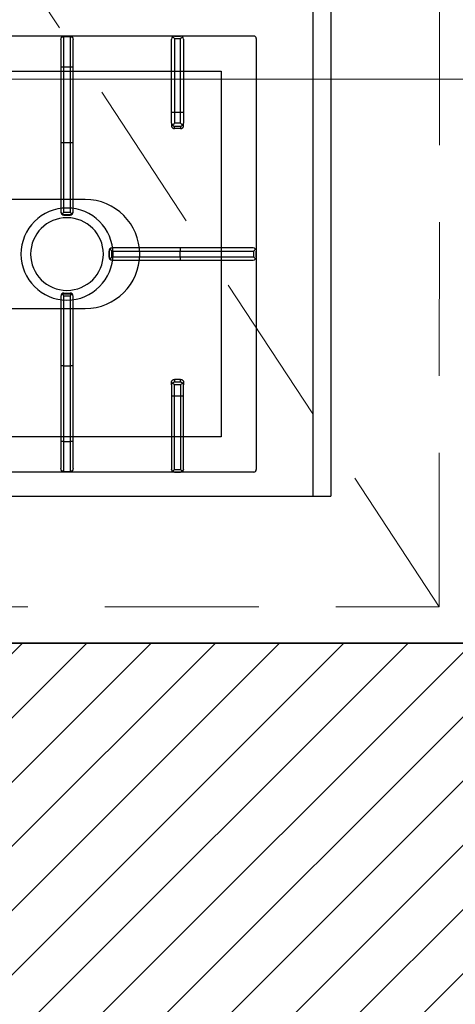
# Model space of a CAD drawing. Header units: millimetres. Extents: x -740 to 33545, y 5178 to 22494.
# Tile 83 of 250: x 9236 to 9272, y 10373 to 10454. Entities that reach past the tile are written whole.
import ezdxf

# ---------------------------------------------------------------- set-up
doc = ezdxf.new("R2010")
doc.units = ezdxf.units.MM
doc.header["$MEASUREMENT"] = 0
doc.linetypes.add('DASHED', pattern=[19.05, 12.7, -6.35])
doc.layers.get('Defpoints').update_dxf_attribs({"color": 252})
for name, color, linetype, lineweight in [('A_istniejÄ…ce Ĺ›ciany', 252, 'Continuous', 35), ('A_wyposaĹĽenie', 252, 'Continuous', 9), ('l.wypeĹ‚nien', 252, 'Continuous', 5), ('wymiarowanie', 252, 'Continuous', 9)]:
    doc.layers.add(name, color=color, linetype=linetype, lineweight=lineweight)
doc.layers.add('PQ_200_2D', color=252, linetype='Continuous')
doc.layers.add('PQ_204_2D', color=252, linetype='Continuous')
doc.styles.add('styl2', font='simplex.shx')
doc.dimstyles.new('Skala 1-50', dxfattribs={"dimtxt": 12, "dimasz": 5, "dimexe": 1, "dimexo": 1, "dimgap": 1.5, "dimtad": 1, "dimdec": 1, "dimrnd": 0.5, "dimtxsty": 'styl2', "dimblk": 'ARCHTICK', "dimcen": 5, "dimadec": 0, "dimazin": 0, "dimtfac": 1, "dimtdec": 1, "dimtmove": 1, "dimatfit": 3, "dimldrblk": 'ARCHTICK', "dimfxl": 0, "dimlwd": -1, "dimlwe": -1, "dimarcsym": 0})

# ---------------------------------------------------------------- blocks, each defined once
blk = doc.blocks.new('dfghbnj')
at = {"layer": 'PQ_200_2D', "color": 8}
for p, q in [((5968.38, -17005.72), (5968.38, -17660.72)), ((5968.38, -17660.72), (5968.38, -17720.72)), ((5168.38, -17720.72), (5968.38, -17720.72))]:
    blk.add_line(p, q, dxfattribs=at)
at = {"layer": 'PQ_204_2D', "color": 8}
for p, q in [((5588.38, -17657.22), (5588.38, -17091.22)), ((5948.38, -17657.22), (5948.38, -17091.22)), ((5588.69, -17500.47), (5588.69, -17505.47)), ((5613.69, -17500.47), (5588.69, -17500.47)), ((5591.19, -17497.97), (5613.69, -17497.97)), ((5613.69, -17497.97), (5613.69, -17500.47)), ((5613.69, -17497.97), (5676.14, -17497.97)), ((5613.69, -17500.47), (5613.69, -17505.47)), ((5676.19, -17500.47), (5613.69, -17500.47)), ((5676.14, -17497.97), (5733.27, -17497.97)), ((5676.19, -17500.47), (5676.19, -17505.47)), ((5733.83, -17500.47), (5676.19, -17500.47)), ((5733.27, -17497.97), (5733.69, -17497.97)), ((5733.83, -17500.47), (5733.83, -17505.47)), ((5735.64, -17499.87), (5735.64, -17506.06)), ((5735.74, -17500.47), (5735.74, -17505.47)), ((5736.19, -17500.47), (5735.74, -17500.47)), ((5736.19, -17500.47), (5736.19, -17505.47)), ((5800.56, -17500.47), (5800.56, -17505.47)), ((5801.01, -17500.47), (5800.56, -17500.47)), ((5801.01, -17500.47), (5801.01, -17505.47)), ((5801.11, -17499.87), (5801.11, -17506.06)), ((5802.92, -17500.47), (5802.92, -17505.47)), ((5860.56, -17500.47), (5802.92, -17500.47)), ((5803.06, -17497.97), (5803.48, -17497.97)), ((5803.48, -17497.97), (5860.62, -17497.97)), ((5860.56, -17500.47), (5860.56, -17505.47)), ((5923.06, -17500.47), (5860.56, -17500.47)), ((5860.62, -17497.97), (5923.06, -17497.97)), ((5923.06, -17500.47), (5923.06, -17497.97)), ((5923.06, -17497.97), (5945.56, -17497.97)), ((5923.06, -17500.47), (5923.06, -17505.47)), ((5948.06, -17500.47), (5923.06, -17500.47)), ((5948.06, -17500.47), (5948.06, -17505.47)), ((5588.69, -17505.47), (5613.69, -17505.47)), ((5613.69, -17507.97), (5591.19, -17507.97)), ((5613.69, -17505.47), (5676.19, -17505.47)), ((5613.69, -17505.47), (5613.69, -17507.97)), ((5676.14, -17507.97), (5613.69, -17507.97)), ((5733.27, -17507.97), (5676.14, -17507.97)), ((5676.19, -17505.47), (5733.83, -17505.47)), ((5733.69, -17507.97), (5733.27, -17507.97)), ((5735.74, -17505.47), (5736.19, -17505.47)), ((5800.56, -17505.47), (5801.01, -17505.47)), ((5802.92, -17505.47), (5860.56, -17505.47)), ((5803.48, -17507.97), (5803.06, -17507.97)), ((5860.62, -17507.97), (5803.48, -17507.97)), ((5860.56, -17505.47), (5923.06, -17505.47)), ((5923.06, -17507.97), (5860.62, -17507.97)), ((5923.06, -17507.97), (5923.06, -17505.47)), ((5923.06, -17505.47), (5948.06, -17505.47)), ((5945.56, -17507.97), (5923.06, -17507.97)), ((5763.38, -17540.57), (5763.38, -17540.15)), ((5763.38, -17596.46), (5763.38, -17540.57)), ((5765.88, -17537.65), (5765.88, -17538.1)), ((5770.88, -17537.65), (5765.88, -17537.65)), ((5770.88, -17538.1), (5765.88, -17538.1)), ((5765.88, -17540.01), (5765.88, -17596.4)), ((5770.88, -17540.01), (5765.88, -17540.01)), ((5770.88, -17538.1), (5770.88, -17537.65)), ((5770.88, -17596.4), (5770.88, -17540.01)), ((5773.38, -17540.15), (5773.38, -17540.57)), ((5773.38, -17540.57), (5773.38, -17596.46)), ((5588.38, -17591.72), (5588.38, -17596.72)), ((5588.38, -17591.72), (5588.38, -17596.72)), ((5590.37, -17591.72), (5590.37, -17596.72)), ((5590.37, -17591.72), (5651.19, -17591.72)), ((5651.14, -17589.22), (5590.85, -17589.22)), ((5660.28, -17589.22), (5651.14, -17589.22)), ((5651.19, -17591.72), (5651.19, -17596.72)), ((5651.19, -17591.72), (5660.39, -17591.72)), ((5660.28, -17589.22), (5662.42, -17589.22)), ((5660.39, -17596.72), (5660.39, -17591.72)), ((5664.85, -17591.72), (5662.75, -17591.72)), ((5662.75, -17591.72), (5662.75, -17596.72)), ((5664.85, -17596.72), (5664.85, -17591.72)), ((5871.9, -17596.72), (5871.9, -17591.72)), ((5871.9, -17591.72), (5874.01, -17591.72)), ((5874.01, -17591.72), (5874.01, -17596.72)), ((5876.47, -17589.22), (5874.34, -17589.22)), ((5885.56, -17591.72), (5876.36, -17591.72)), ((5876.36, -17596.72), (5876.36, -17591.72)), ((5876.47, -17589.22), (5885.62, -17589.22)), ((5885.56, -17591.72), (5885.56, -17596.72)), ((5946.38, -17591.72), (5885.56, -17591.72)), ((5885.62, -17589.22), (5945.9, -17589.22)), ((5946.38, -17591.72), (5946.38, -17596.72)), ((5948.38, -17591.72), (5948.38, -17596.72)), ((5948.38, -17591.72), (5948.38, -17596.72)), ((5651.19, -17596.72), (5590.37, -17596.72)), ((5590.85, -17599.22), (5651.14, -17599.22)), ((5651.14, -17599.22), (5660.28, -17599.22)), ((5660.39, -17596.72), (5651.19, -17596.72)), ((5662.42, -17599.22), (5660.28, -17599.22)), ((5662.75, -17596.72), (5664.85, -17596.72)), ((5763.38, -17656.74), (5763.38, -17596.46)), ((5765.88, -17596.4), (5765.88, -17657.22)), ((5770.88, -17596.4), (5765.88, -17596.4)), ((5770.88, -17657.22), (5770.88, -17596.4)), ((5773.38, -17596.46), (5773.38, -17656.74)), ((5874.01, -17596.72), (5871.9, -17596.72)), ((5874.34, -17599.22), (5876.47, -17599.22)), ((5876.36, -17596.72), (5885.56, -17596.72)), ((5885.62, -17599.22), (5876.47, -17599.22)), ((5885.56, -17596.72), (5946.38, -17596.72)), ((5945.9, -17599.22), (5885.62, -17599.22)), ((5770.88, -17657.22), (5765.88, -17657.22)), ((5590.37, -17659.22), (5946.38, -17659.22)), ((5770.88, -17659.22), (5765.88, -17659.22)), ((5770.88, -17659.22), (5765.88, -17659.22)), ((5168.38, -17705.72), (5968.38, -17705.72))]:
    blk.add_line(p, q, dxfattribs=at)
blk.add_lwpolyline([(5919.4, -17118.2), (5617.36, -17118.2), (5617.36, -17630.24), (5919.4, -17630.24)], close=True, dxfattribs=at)
blk.add_lwpolyline([(5813.38, -17389.22), (5813.38, -17517.97, -1), (5723.38, -17517.97), (5723.38, -17389.22)], format="xyb", dxfattribs=at)
for radius in [38, 30]:
    blk.add_circle((5768.38, -17502.97), radius, dxfattribs=at)
for centre, start, end in [((5591.19, -17500.47), 90, 180), ((5945.56, -17500.47), 0, 90), ((5591.19, -17505.47), 180, 270), ((5945.56, -17505.47), 270, 0)]:
    blk.add_arc(centre, 2.5, start, end, dxfattribs=at)
at = {"layer": 'PQ_204_2D', "color": 8, "extrusion": (0, 0, -1)}
for centre, major_axis, ratio, start_param, end_param in [((5676.14, -17500.47), (0, 2.5), 0.02182, 0, 1.570796), ((5733.27, -17500.47), (0, 2.5), 0.951091, 0, 0.914364), ((5733.69, -17500.47), (-2.5, 0), 0.99863, 1.570796, 3.141593), ((5732.27, -17500.47), (-3.47, 0), 0.720185, 2.903047, 3.141593), ((5803.06, -17500.47), (2.5, 0), 0.99863, 3.141593, 4.712389), ((5804.48, -17500.47), (3.47, 0), 0.720185, 3.141593, 3.380139), ((5803.48, -17500.47), (0, 2.5), 0.951091, -0.914364, 0), ((5860.62, -17500.47), (0, 2.5), 0.02182, 4.712389, 6.283185), ((5676.14, -17505.47), (0, 2.5), 0.02182, 1.570796, 3.141593), ((5733.27, -17505.47), (0, 2.5), 0.951091, 2.227228, 3.141593), ((5733.69, -17505.47), (2.5, 0), 0.99863, 0, 1.570796), ((5732.27, -17505.47), (3.47, 0), 0.720185, 0, 0.238546), ((5803.06, -17505.47), (-2.5, 0), 0.99863, 4.712389, 6.283185), ((5804.48, -17505.47), (-3.47, 0), 0.720185, -0.238546, 0), ((5803.48, -17505.47), (0, 2.5), 0.951091, 3.141593, 4.055957), ((5860.62, -17505.47), (0, 2.5), 0.02182, 3.141593, 4.712389), ((5765.88, -17540.15), (0, 2.5), 0.99863, -1.570796, 0), ((5765.88, -17540.57), (2.5, 0), 0.951091, 3.141593, 4.055957), ((5770.88, -17540.15), (0, 2.5), 0.99863, 0, 1.570796), ((5770.88, -17540.57), (2.5, 0), 0.951091, -0.914364, 0), ((5590.85, -17591.72), (0, 2.5), 0.948965, -0.895145, 0), ((5651.14, -17591.72), (0, 2.5), 0.02182, 0, 1.570796), ((5660.28, -17591.72), (0, 2.5), 0.84544, 0, 0.894481), ((5660.28, -17591.72), (2.5, 2.5), 0.02182, 0.872665, 1.54898), ((5660.28, -17591.72), (-1.92, 1.92), 0.8391, 1.592613, 2.268928), ((5590.85, -17596.72), (0, 2.5), 0.948965, 3.141593, 4.036737), ((5651.14, -17596.72), (0, 2.5), 0.02182, 1.570796, 3.141593), ((5660.28, -17596.72), (0, 2.5), 0.84544, 2.247111, 3.141593), ((5660.28, -17596.72), (-2.5, 2.5), 0.02182, 1.592613, 2.268928), ((5660.28, -17596.72), (1.92, 1.92), 0.8391, 0.872665, 1.54898), ((5765.88, -17596.46), (-2.5, 0), 0.02182, 0, 1.570796), ((5770.88, -17596.46), (-2.5, 0), 0.02182, 1.570796, 3.141593), ((5590.38, -17657.21), (1.42, 1.42), 0.997265, 2.357564, 3.925621), ((5765.88, -17656.74), (-2.5, 0), 0.948965, -0.895145, 0), ((5770.88, -17656.74), (-2.5, 0), 0.948965, 3.141593, 4.036737), ((5946.37, -17657.21), (-1.42, 1.42), 0.997265, 2.357564, 3.925621)]:
    blk.add_ellipse(centre, major_axis=major_axis, ratio=ratio, start_param=start_param, end_param=end_param, dxfattribs=at)
at = {"layer": 'PQ_204_2D', "color": 8}
for centre, major_axis, ratio, start_param, end_param in [((5876.47, -17591.72), (1.92, 1.92), 0.8391, 1.592613, 2.268928), ((5876.47, -17591.72), (0, 2.5), 0.84544, 0, 0.894481), ((5876.47, -17591.72), (-2.5, 2.5), 0.02182, 0.872665, 1.54898), ((5885.62, -17591.72), (0, 2.5), 0.02182, 0, 1.570796), ((5945.9, -17591.72), (0, 2.5), 0.948965, -0.895145, 0), ((5876.47, -17596.72), (-1.92, 1.92), 0.8391, 0.872665, 1.54898), ((5876.47, -17596.72), (2.5, 2.5), 0.02182, 1.592613, 2.268928), ((5876.47, -17596.72), (0, 2.5), 0.84544, 2.247111, 3.141593), ((5885.62, -17596.72), (0, 2.5), 0.02182, 1.570796, 3.141593), ((5945.9, -17596.72), (0, 2.5), 0.948965, 3.141593, 4.036737)]:
    blk.add_ellipse(centre, major_axis=major_axis, ratio=ratio, start_param=start_param, end_param=end_param, dxfattribs=at)
for points, knots in [([(5735.15, -17498.94), (5735.06, -17499.05), (5734.97, -17499.16), (5734.79, -17499.37), (5734.7, -17499.48), (5734.5, -17499.7), (5734.41, -17499.81), (5734.22, -17500.02), (5734.13, -17500.13), (5734.01, -17500.27), (5733.97, -17500.31), (5733.91, -17500.37), (5733.9, -17500.39), (5733.87, -17500.42), (5733.86, -17500.43), (5733.85, -17500.44), (5733.85, -17500.45), (5733.84, -17500.45), (5733.84, -17500.46), (5733.84, -17500.46), (5733.84, -17500.46), (5733.83, -17500.46), (5733.83, -17500.46), (5733.83, -17500.46), (5733.83, -17500.46), (5733.83, -17500.46), (5733.83, -17500.46), (5733.83, -17500.47)], [5.918781, 5.918781, 5.918781, 5.918781, 6.382244, 6.382244, 6.833826, 6.833826, 7.285407, 7.285407, 7.736989, 7.736989, 7.96278, 7.96278, 8.075675, 8.075675, 8.132123, 8.132123, 8.160346, 8.160346, 8.174458, 8.174458, 8.181514, 8.181514, 8.185042, 8.185042, 8.186806, 8.186806, 8.18857, 8.18857, 8.18857, 8.18857]), ([(5735.64, -17499.87), (5735.61, -17499.77), (5735.58, -17499.67), (5735.44, -17499.35), (5735.31, -17499.13), (5735.15, -17498.94)], [0.764042, 0.764042, 0.764042, 0.764042, 1.153889, 1.153889, 2.012527, 2.012527, 2.012527, 2.012527]), ([(5801.6, -17498.94), (5801.44, -17499.13), (5801.31, -17499.35), (5801.18, -17499.67), (5801.14, -17499.77), (5801.11, -17499.87)], [11.917214, 11.917214, 11.917214, 11.917214, 12.775852, 12.775852, 13.165698, 13.165698, 13.165698, 13.165698]), ([(5802.92, -17500.47), (5802.92, -17500.46), (5802.92, -17500.46), (5802.92, -17500.46), (5802.92, -17500.46), (5802.92, -17500.46), (5802.92, -17500.46), (5802.92, -17500.46), (5802.92, -17500.46), (5802.91, -17500.46), (5802.91, -17500.45), (5802.91, -17500.45), (5802.9, -17500.44), (5802.89, -17500.43), (5802.88, -17500.42), (5802.86, -17500.39), (5802.84, -17500.37), (5802.78, -17500.31), (5802.74, -17500.27), (5802.62, -17500.13), (5802.53, -17500.02), (5802.34, -17499.81), (5802.25, -17499.7), (5802.06, -17499.48), (5801.96, -17499.37), (5801.78, -17499.16), (5801.69, -17499.05), (5801.6, -17498.94)], [8.18857, 8.18857, 8.18857, 8.18857, 8.190334, 8.190334, 8.192098, 8.192098, 8.195626, 8.195626, 8.202682, 8.202682, 8.216794, 8.216794, 8.245018, 8.245018, 8.301466, 8.301466, 8.414361, 8.414361, 8.640152, 8.640152, 9.091733, 9.091733, 9.543315, 9.543315, 9.994896, 9.994896, 10.458359, 10.458359, 10.458359, 10.458359]), ([(5733.83, -17505.47), (5733.83, -17505.47), (5733.83, -17505.47), (5733.83, -17505.47), (5733.83, -17505.47), (5733.83, -17505.47), (5733.83, -17505.47), (5733.84, -17505.47), (5733.84, -17505.47), (5733.84, -17505.48), (5733.84, -17505.48), (5733.85, -17505.48), (5733.85, -17505.49), (5733.86, -17505.5), (5733.87, -17505.51), (5733.9, -17505.54), (5733.91, -17505.56), (5733.97, -17505.62), (5734.01, -17505.67), (5734.13, -17505.8), (5734.22, -17505.91), (5734.41, -17506.12), (5734.5, -17506.23), (5734.7, -17506.45), (5734.79, -17506.56), (5734.97, -17506.77), (5735.06, -17506.88), (5735.15, -17506.99)], [8.188054, 8.188054, 8.188054, 8.188054, 8.189818, 8.189818, 8.191582, 8.191582, 8.19511, 8.19511, 8.202166, 8.202166, 8.216278, 8.216278, 8.244501, 8.244501, 8.300949, 8.300949, 8.413844, 8.413844, 8.639635, 8.639635, 9.091217, 9.091217, 9.542798, 9.542798, 9.99438, 9.99438, 10.457843, 10.457843, 10.457843, 10.457843]), ([(5735.15, -17506.99), (5735.31, -17506.8), (5735.44, -17506.58), (5735.58, -17506.26), (5735.61, -17506.16), (5735.64, -17506.06)], [11.917214, 11.917214, 11.917214, 11.917214, 12.775852, 12.775852, 13.165698, 13.165698, 13.165698, 13.165698]), ([(5801.11, -17506.06), (5801.14, -17506.16), (5801.18, -17506.26), (5801.31, -17506.58), (5801.44, -17506.8), (5801.6, -17506.99)], [0.764042, 0.764042, 0.764042, 0.764042, 1.153889, 1.153889, 2.012527, 2.012527, 2.012527, 2.012527]), ([(5801.6, -17506.99), (5801.69, -17506.88), (5801.78, -17506.77), (5801.96, -17506.56), (5802.06, -17506.45), (5802.25, -17506.23), (5802.34, -17506.12), (5802.53, -17505.91), (5802.62, -17505.8), (5802.74, -17505.67), (5802.78, -17505.62), (5802.84, -17505.56), (5802.86, -17505.54), (5802.88, -17505.51), (5802.89, -17505.5), (5802.9, -17505.49), (5802.91, -17505.48), (5802.91, -17505.48), (5802.91, -17505.48), (5802.92, -17505.47), (5802.92, -17505.47), (5802.92, -17505.47), (5802.92, -17505.47), (5802.92, -17505.47), (5802.92, -17505.47), (5802.92, -17505.47), (5802.92, -17505.47), (5802.92, -17505.47)], [5.918265, 5.918265, 5.918265, 5.918265, 6.381728, 6.381728, 6.833309, 6.833309, 7.284891, 7.284891, 7.736472, 7.736472, 7.962263, 7.962263, 8.075158, 8.075158, 8.131606, 8.131606, 8.15983, 8.15983, 8.173942, 8.173942, 8.180998, 8.180998, 8.184526, 8.184526, 8.18629, 8.18629, 8.188054, 8.188054, 8.188054, 8.188054]), ([(5765.88, -17538.1), (5765.73, -17538.11), (5765.58, -17538.13), (5765.28, -17538.2), (5765.13, -17538.24), (5764.76, -17538.4), (5764.54, -17538.53), (5764.35, -17538.69)], [0, 0, 0, 0, 0.576945, 0.576945, 1.153889, 1.153889, 2.012527, 2.012527, 2.012527, 2.012527]), ([(5764.35, -17538.69), (5764.46, -17538.78), (5764.57, -17538.87), (5764.78, -17539.05), (5764.89, -17539.15), (5765.11, -17539.34), (5765.22, -17539.43), (5765.43, -17539.62), (5765.54, -17539.71), (5765.68, -17539.83), (5765.72, -17539.87), (5765.78, -17539.93), (5765.8, -17539.95), (5765.83, -17539.97), (5765.84, -17539.98), (5765.85, -17539.99), (5765.86, -17539.99), (5765.86, -17540), (5765.87, -17540), (5765.87, -17540), (5765.87, -17540.01), (5765.87, -17540.01), (5765.87, -17540.01), (5765.87, -17540.01), (5765.87, -17540.01), (5765.87, -17540.01), (5765.88, -17540.01), (5765.88, -17540.01)], [5.917739, 5.917739, 5.917739, 5.917739, 6.381174, 6.381174, 6.832619, 6.832619, 7.284064, 7.284064, 7.735508, 7.735508, 7.961231, 7.961231, 8.074092, 8.074092, 8.130523, 8.130523, 8.158738, 8.158738, 8.172846, 8.172846, 8.179899, 8.179899, 8.183426, 8.183426, 8.18519, 8.18519, 8.186953, 8.186953, 8.186953, 8.186953]), ([(5772.4, -17538.69), (5772.21, -17538.53), (5771.99, -17538.4), (5771.62, -17538.24), (5771.47, -17538.2), (5771.17, -17538.13), (5771.02, -17538.11), (5770.88, -17538.1)], [11.914788, 11.914788, 11.914788, 11.914788, 12.773425, 12.773425, 13.35037, 13.35037, 13.927314, 13.927314, 13.927314, 13.927314]), ([(5770.88, -17540.01), (5770.88, -17540.01), (5770.88, -17540.01), (5770.88, -17540.01), (5770.88, -17540.01), (5770.88, -17540.01), (5770.88, -17540.01), (5770.88, -17540.01), (5770.88, -17540), (5770.89, -17540), (5770.89, -17540), (5770.89, -17539.99), (5770.9, -17539.99), (5770.91, -17539.98), (5770.92, -17539.97), (5770.95, -17539.95), (5770.97, -17539.93), (5771.03, -17539.87), (5771.08, -17539.83), (5771.21, -17539.71), (5771.32, -17539.62), (5771.53, -17539.43), (5771.64, -17539.34), (5771.86, -17539.15), (5771.97, -17539.05), (5772.18, -17538.87), (5772.29, -17538.78), (5772.4, -17538.69)], [8.18747, 8.18747, 8.18747, 8.18747, 8.189233, 8.189233, 8.190997, 8.190997, 8.194524, 8.194524, 8.201577, 8.201577, 8.215685, 8.215685, 8.2439, 8.2439, 8.300331, 8.300331, 8.413192, 8.413192, 8.638915, 8.638915, 9.09036, 9.09036, 9.541804, 9.541804, 9.993249, 9.993249, 10.456684, 10.456684, 10.456684, 10.456684]), ([(5588.38, -17591.72), (5588.38, -17591.57), (5588.4, -17591.42), (5588.47, -17591.12), (5588.52, -17590.97), (5588.68, -17590.58), (5588.82, -17590.36), (5589, -17590.15)], [0, 0, 0, 0, 0.576945, 0.576945, 1.153889, 1.153889, 2.068716, 2.068716, 2.068716, 2.068716]), ([(5589, -17590.15), (5589.17, -17590.36), (5589.37, -17590.58), (5589.71, -17590.97), (5589.84, -17591.12), (5590.11, -17591.42), (5590.25, -17591.57), (5590.37, -17591.72)], [11.858599, 11.858599, 11.858599, 11.858599, 12.773425, 12.773425, 13.35037, 13.35037, 13.927314, 13.927314, 13.927314, 13.927314]), ([(5662.42, -17589.22), (5662.57, -17589.22), (5662.73, -17589.23), (5663.04, -17589.29), (5663.2, -17589.34), (5663.5, -17589.47), (5663.64, -17589.55), (5663.91, -17589.73), (5664.03, -17589.84), (5664.25, -17590.06), (5664.35, -17590.18), (5664.53, -17590.46), (5664.6, -17590.6), (5664.73, -17590.91), (5664.77, -17591.07), (5664.84, -17591.4), (5664.85, -17591.56), (5664.85, -17591.72)], [3.776921, 3.776921, 3.776921, 3.776921, 4.248957, 4.248957, 4.720993, 4.720993, 5.193029, 5.193029, 5.665065, 5.665065, 6.135831, 6.135831, 6.606596, 6.606596, 7.077361, 7.077361, 7.548126, 7.548126, 7.548126, 7.548126]), ([(5874.34, -17589.22), (5874.18, -17589.22), (5874.03, -17589.23), (5873.71, -17589.29), (5873.56, -17589.34), (5873.26, -17589.47), (5873.11, -17589.55), (5872.85, -17589.73), (5872.72, -17589.84), (5872.51, -17590.06), (5872.41, -17590.18), (5872.23, -17590.46), (5872.15, -17590.6), (5872.02, -17590.91), (5871.98, -17591.07), (5871.92, -17591.4), (5871.9, -17591.56), (5871.9, -17591.72)], [3.776921, 3.776921, 3.776921, 3.776921, 4.248957, 4.248957, 4.720993, 4.720993, 5.193029, 5.193029, 5.665065, 5.665065, 6.135831, 6.135831, 6.606596, 6.606596, 7.077361, 7.077361, 7.548126, 7.548126, 7.548126, 7.548126]), ([(5947.76, -17590.15), (5947.58, -17590.36), (5947.38, -17590.58), (5947.04, -17590.97), (5946.91, -17591.12), (5946.64, -17591.42), (5946.51, -17591.57), (5946.38, -17591.72)], [11.858599, 11.858599, 11.858599, 11.858599, 12.773425, 12.773425, 13.35037, 13.35037, 13.927314, 13.927314, 13.927314, 13.927314]), ([(5948.38, -17591.72), (5948.37, -17591.57), (5948.35, -17591.42), (5948.28, -17591.12), (5948.23, -17590.97), (5948.07, -17590.58), (5947.93, -17590.36), (5947.76, -17590.15)], [0, 0, 0, 0, 0.576945, 0.576945, 1.153889, 1.153889, 2.068716, 2.068716, 2.068716, 2.068716]), ([(5589, -17598.28), (5588.82, -17598.08), (5588.68, -17597.85), (5588.52, -17597.46), (5588.47, -17597.31), (5588.4, -17597.01), (5588.38, -17596.86), (5588.38, -17596.72)], [11.858599, 11.858599, 11.858599, 11.858599, 12.773425, 12.773425, 13.35037, 13.35037, 13.927314, 13.927314, 13.927314, 13.927314]), ([(5590.37, -17596.72), (5590.25, -17596.86), (5590.11, -17597.01), (5589.84, -17597.31), (5589.71, -17597.46), (5589.37, -17597.85), (5589.17, -17598.08), (5589, -17598.28)], [0, 0, 0, 0, 0.576945, 0.576945, 1.153889, 1.153889, 2.068716, 2.068716, 2.068716, 2.068716]), ([(5664.85, -17596.72), (5664.85, -17596.87), (5664.84, -17597.03), (5664.77, -17597.36), (5664.73, -17597.52), (5664.6, -17597.83), (5664.53, -17597.97), (5664.35, -17598.25), (5664.25, -17598.37), (5664.03, -17598.59), (5663.91, -17598.7), (5663.64, -17598.88), (5663.5, -17598.96), (5663.2, -17599.09), (5663.04, -17599.14), (5662.73, -17599.2), (5662.57, -17599.22), (5662.42, -17599.22)], [15.096253, 15.096253, 15.096253, 15.096253, 15.567018, 15.567018, 16.037783, 16.037783, 16.508548, 16.508548, 16.979314, 16.979314, 17.45135, 17.45135, 17.923386, 17.923386, 18.395422, 18.395422, 18.867458, 18.867458, 18.867458, 18.867458]), ([(5871.9, -17596.72), (5871.9, -17596.87), (5871.92, -17597.03), (5871.98, -17597.36), (5872.02, -17597.52), (5872.15, -17597.83), (5872.23, -17597.97), (5872.41, -17598.25), (5872.51, -17598.37), (5872.72, -17598.59), (5872.85, -17598.7), (5873.11, -17598.88), (5873.26, -17598.96), (5873.56, -17599.09), (5873.71, -17599.14), (5874.03, -17599.2), (5874.18, -17599.22), (5874.34, -17599.22)], [15.096253, 15.096253, 15.096253, 15.096253, 15.567018, 15.567018, 16.037783, 16.037783, 16.508548, 16.508548, 16.979314, 16.979314, 17.45135, 17.45135, 17.923386, 17.923386, 18.395422, 18.395422, 18.867458, 18.867458, 18.867458, 18.867458]), ([(5946.38, -17596.72), (5946.51, -17596.86), (5946.64, -17597.01), (5946.91, -17597.31), (5947.04, -17597.46), (5947.38, -17597.85), (5947.58, -17598.08), (5947.76, -17598.28)], [0, 0, 0, 0, 0.576945, 0.576945, 1.153889, 1.153889, 2.068716, 2.068716, 2.068716, 2.068716]), ([(5947.76, -17598.28), (5947.93, -17598.08), (5948.07, -17597.85), (5948.23, -17597.46), (5948.28, -17597.31), (5948.35, -17597.01), (5948.37, -17596.86), (5948.38, -17596.72)], [11.858599, 11.858599, 11.858599, 11.858599, 12.773425, 12.773425, 13.35037, 13.35037, 13.927314, 13.927314, 13.927314, 13.927314]), ([(5765.88, -17657.22), (5765.73, -17657.35), (5765.58, -17657.48), (5765.28, -17657.75), (5765.13, -17657.88), (5764.74, -17658.22), (5764.52, -17658.42), (5764.31, -17658.6)], [0, 0, 0, 0, 0.576945, 0.576945, 1.153889, 1.153889, 2.068716, 2.068716, 2.068716, 2.068716]), ([(5772.44, -17658.6), (5772.24, -17658.42), (5772.01, -17658.22), (5771.62, -17657.88), (5771.47, -17657.75), (5771.17, -17657.48), (5771.02, -17657.35), (5770.88, -17657.22)], [11.858599, 11.858599, 11.858599, 11.858599, 12.773425, 12.773425, 13.35037, 13.35037, 13.927314, 13.927314, 13.927314, 13.927314]), ([(5764.31, -17658.6), (5764.52, -17658.77), (5764.74, -17658.91), (5765.13, -17659.07), (5765.28, -17659.12), (5765.58, -17659.19), (5765.73, -17659.21), (5765.88, -17659.22)], [11.858599, 11.858599, 11.858599, 11.858599, 12.773425, 12.773425, 13.35037, 13.35037, 13.927314, 13.927314, 13.927314, 13.927314]), ([(5770.88, -17659.22), (5771.02, -17659.21), (5771.17, -17659.19), (5771.47, -17659.12), (5771.62, -17659.07), (5772.01, -17658.91), (5772.24, -17658.77), (5772.44, -17658.6)], [0, 0, 0, 0, 0.576945, 0.576945, 1.153889, 1.153889, 2.068716, 2.068716, 2.068716, 2.068716])]:
    blk.add_open_spline(points, degree=3, knots=knots, dxfattribs=at)
blk = doc.blocks.new('_ArchTick')
at = {"color": 0, "linetype": 'ByBlock', "const_width": 0.15}
blk.add_lwpolyline([(-0.5, -0.5), (0.5, 0.5)], dxfattribs=at)
blk = doc.blocks.new('*D2199')
at = {"layer": 'Defpoints', "color": 0}
for p in [(8932.185, 10460.603), (9368.185, 10460.603), (9368.185, 10449.072)]:
    blk.add_point(p, dxfattribs=at)
at = {"layer": 'wymiarowanie', "color": 0}
for p, q in [((8932.185, 10454.072), (8932.185, 10448.072)), ((9368.185, 10454.072), (9368.185, 10448.072)), ((8932.185, 10449.072), (9368.185, 10449.072))]:
    blk.add_line(p, q, dxfattribs=at)
at = {"layer": 'wymiarowanie', "color": 0, "xscale": 5, "yscale": 5, "zscale": 5, "rotation": 180}
blk.add_blockref('_ArchTick', (8932.185, 10449.072), dxfattribs=at)
at = {"layer": 'wymiarowanie', "color": 0, "xscale": 5, "yscale": 5, "zscale": 5}
blk.add_blockref('_ArchTick', (9368.185, 10449.072), dxfattribs=at)
at = {"layer": 'wymiarowanie', "color": 0, "insert": (9150.185, 10456.872), "char_height": 12, "attachment_point": 5, "style": 'styl2'}
blk.add_mtext('436', dxfattribs=at)

msp = doc.modelspace()

# ---------------------------------------------------------------- hatches: boundary and pattern name
at = {"layer": 'l.wypeĹ‚nien'}
h = msp.add_hatch(dxfattribs=at)
h.set_pattern_fill('ANSI31', color=256, scale=30, style=0)
h.paths.add_polyline_path([(8887.185, 10284.836), (8887.185, 10539.796), (8932.185, 10539.796), (8932.185, 10402.523), (9059.57, 10402.523), (9368.185, 10402.523), (9394.225, 10402.523), (9416.719, 10402.523), (9416.719, 10359.343), (9405.312, 10359.343), (9376.249, 10359.343), (8932.185, 10359.343), (8932.185, 10284.836)])
h.paths.add_polyline_path([(9871.185, 10801.99), (9871.185, 10791.99), (9878.225, 10791.99), (9890.225, 10791.99), (10052.225, 10791.99), (10052.225, 10564.523), (10066.225, 10564.523), (10066.225, 10705.995), (10066.225, 10711.926), (10066.225, 10711.985), (10066.225, 10728.735), (10066.225, 10765.235), (10066.225, 10775.995), (10066.225, 10781.926), (10066.225, 10781.985), (10066.225, 10781.926), (10066.225, 10775.995), (10066.222, 10775.995), (10066.225, 10781.926), (10066.225, 10781.985), (10066.225, 10791.99), (10125.492, 10791.99), (10125.492, 10808.076), (10125.492, 10819.93), (10125.492, 10834.323), (10058.805, 10834.323), (9924.185, 10834.323), (9924.185, 10862.323), (9879.185, 10862.323), (9879.185, 10834.323), (9871.185, 10834.323), (9871.185, 10801.99)])
h.paths.add_polyline_path([(9570.472, 10794.523), (9731.225, 10794.523), (9731.225, 10731.523), (9748.225, 10731.523), (9748.225, 10793.99), (9768.185, 10793.99), (9768.185, 10801.99), (9781.185, 10801.99), (9781.185, 10834.323), (9769.779, 10834.323), (9645.185, 10834.323), (9645.185, 10833.523), (9604.185, 10833.523), (9570.472, 10833.523)])
h.paths.add_polyline_path([(9394.225, 10794.523), (9428.472, 10794.523), (9428.472, 10833.523), (9388.185, 10833.523), (9388.185, 10794.523), (9394.225, 10794.523)])
h.paths.add_polyline_path([(9428.472, 10794.523), (9428.472, 10833.523), (9448.472, 10833.523), (9448.472, 10794.523)])
h.paths.add_polyline_path([(9550.472, 10794.523), (9570.472, 10794.523), (9570.472, 10833.523), (9550.472, 10833.523)])
h.paths.add_polyline_path([(9368.185, 10794.523), (9388.185, 10794.523), (9388.185, 10833.523), (9368.185, 10833.523)])
h.paths.add_polyline_path([(9604.185, 10833.523), (9604.185, 10849.323), (9645.185, 10849.323), (9645.185, 10833.523)])
h.paths.add_polyline_path([(9368.185, 10422.523), (9368.185, 10402.523), (9394.225, 10402.523), (9394.225, 10422.523)])
h.paths.add_polyline_path([(9368.185, 10774.523), (9394.225, 10774.523), (9394.225, 10794.523), (9368.185, 10794.523)])

# ---------------------------------------------------------------- linework, layer by layer
at = {"layer": 'A_istniejÄ…ce Ĺ›ciany'}
msp.add_lwpolyline([(9368.185, 10402.523), (9059.57, 10402.523), (8932.185, 10402.523)], dxfattribs=at)
at = {"layer": 'A_wyposaĹĽenie', "linetype": 'DASHED'}
msp.add_line((9270.185, 10405.523), (9090.185, 10680.023), dxfattribs=at)
msp.add_lwpolyline([(9090.185, 10405.523), (9270.185, 10405.523), (9270.211, 10680.023), (9090.185, 10680.023)], close=True, dxfattribs=at)

# ---------------------------------------------------------------- block references
at = {"layer": 'A_wyposaĹĽenie', "xscale": -0.09999999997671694, "yscale": 0.09999999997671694, "zscale": 0.1, "rotation": 90}
msp.add_blockref('dfghbnj', (7489.164, 11011.478), dxfattribs=at)

# ---------------------------------------------------------------- dimensions: what is measured, and where the dimension line sits
at = {"layer": 'wymiarowanie'}
dim = msp.add_linear_dim(base=(9368.185, 10449.072), p1=(8932.185, 10460.603), p2=(9368.185, 10460.603), dimstyle='Skala 1-50', dxfattribs=at)
dim.commit()
dim.dimension.update_dxf_attribs({"geometry": '*D2199', "text_midpoint": (9150.185, 10456.872)})

doc.saveas('drawing.dxf')
